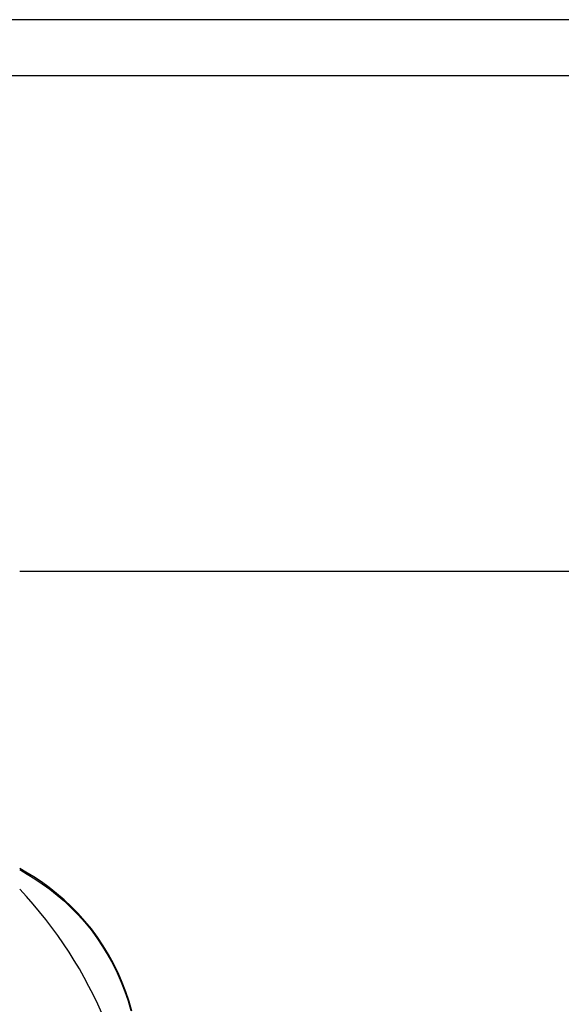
# Model space of a CAD drawing. Header units: inches. Extents: x 20 to 683, y 61 to 320.
# Tile 84 of 256: x 56.633 to 57.294, y 209.493 to 210.694. Entities that reach past the tile are written whole.
import ezdxf

# ---------------------------------------------------------------- set-up
doc = ezdxf.new("R2010")
doc.units = ezdxf.units.IN
doc.header["$MEASUREMENT"] = 0
doc.layers.add('Visible Edges(ANSI)', color=7, linetype='Continuous', lineweight=25)
doc.layers.add('Visible Tangent Edges(ANSI)', color=7, linetype='Continuous', lineweight=25)

msp = doc.modelspace()

# ---------------------------------------------------------------- linework, layer by layer
at = {"layer": 'Visible Edges(ANSI)'}
for p, q in [((92.0518, 210.6937), (20.4468, 210.6937)), ((20.4468, 210.6257), (92.0518, 210.6257)), ((87.517, 210.0207), (56.6332, 210.0207)), ((56.6409, 209.6544), (56.6332, 209.6588))]:
    msp.add_line(p, q, dxfattribs=at)
at = {"layer": 'Visible Edges(ANSI)', "flags": 128}
msp.add_lwpolyline([(56.77, 209.4848), (56.7667, 209.4965), (56.7628, 209.5082), (56.7584, 209.5199), (56.7533, 209.5314), (56.7478, 209.5427), (56.7417, 209.5537), (56.7351, 209.5645), (56.7281, 209.5749), (56.7207, 209.585), (56.7128, 209.5946), (56.7046, 209.6038), (56.6961, 209.6125), (56.6873, 209.6207), (56.6783, 209.6284), (56.6691, 209.6356), (56.6598, 209.6424), (56.6504, 209.6486), (56.6409, 209.6544)], dxfattribs=at)
at = {"layer": 'Visible Edges(ANSI)'}
msp.add_arc((56.2485, 209.2697), 0.5295, 1.3331, 43.4046, dxfattribs=at)
at = {"layer": 'Visible Tangent Edges(ANSI)'}
msp.add_line((56.6332, 209.6573), (56.6423, 209.652), dxfattribs=at)
at = {"layer": 'Visible Tangent Edges(ANSI)', "flags": 128}
msp.add_lwpolyline([(56.6423, 209.652), (56.6516, 209.6463), (56.6608, 209.6402), (56.6699, 209.6335), (56.6789, 209.6264), (56.6877, 209.6188), (56.6962, 209.6108), (56.7046, 209.6022), (56.7126, 209.5933), (56.7203, 209.5838), (56.7275, 209.574), (56.7344, 209.5637), (56.7408, 209.5532), (56.7468, 209.5424), (56.7522, 209.5313), (56.7572, 209.5201), (56.7616, 209.5087), (56.7654, 209.4972), (56.7687, 209.4857)], dxfattribs=at)
at = {"layer": 'Visible Tangent Edges(ANSI)'}
msp.add_ellipse((56.6359, 209.6457), major_axis=(0.00499, 0.00866), ratio=0.493692, start_param=5.759679, end_param=6.283185, dxfattribs=at)

doc.saveas('drawing.dxf')
